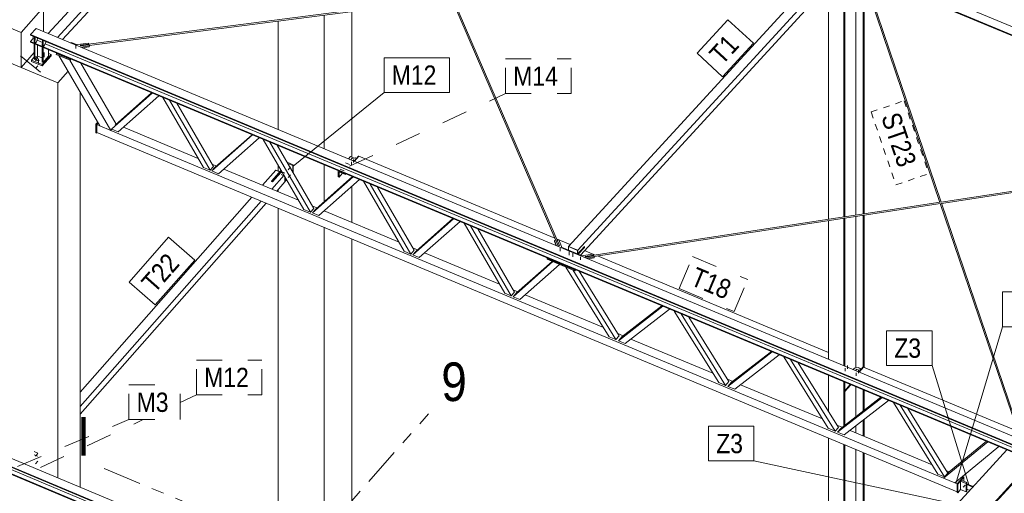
# Model space of a CAD drawing. Header units: millimetres. Extents: x -698 to 216, y -34 to 576.
# Tile 32 of 88: x -510 to -434, y 490 to 527. Entities that reach past the tile are written whole.
import ezdxf

# ---------------------------------------------------------------- set-up
doc = ezdxf.new("R2010")
doc.units = ezdxf.units.MM
for name, pattern in [('XKITLINE00', [0]), ('XKITLINE02', [4, 2, -2]), ('XKITLINE03', [6, 3, -1, 1, -1]), ('XKITLINE04', [3, 0.5, -0.5, 0.5, -0.5, 0.5, -0.5])]:
    doc.linetypes.add(name, pattern=pattern)
for name, color, linetype, lineweight in [('Element', 2, 'Continuous', 0), ('Spoina', 1, 'Continuous', 0), ('Znak elementu', 2, 'Continuous', 0), ('Śruba', 3, 'Continuous', 0)]:
    doc.layers.add(name, color=color, linetype=linetype, lineweight=lineweight)
doc.styles.add('ARIAL', font='ARIAL.TTF')

msp = doc.modelspace()

# ---------------------------------------------------------------- hatches: boundary and pattern name
at = {"layer": 'Śruba'}
for points in [[(-508.893, 523.9), (-508.9, 523.901), (-508.907, 523.902), (-508.914, 523.904), (-508.921, 523.906), (-508.927, 523.909), (-508.933, 523.912), (-508.939, 523.915), (-508.944, 523.919), (-508.948, 523.923), (-508.952, 523.927), (-508.955, 523.932), (-508.957, 523.937), (-508.959, 523.942), (-508.96, 523.947), (-508.961, 523.952), (-508.96, 523.957), (-508.959, 523.962), (-508.957, 523.967), (-508.955, 523.971), (-508.952, 523.976), (-508.948, 523.98), (-508.944, 523.984), (-508.939, 523.988), (-508.933, 523.992), (-508.927, 523.995), (-508.921, 523.997), (-508.914, 523.999), (-508.907, 524.001), (-508.9, 524.002), (-508.893, 524.003), (-508.886, 524.003), (-508.878, 524.003), (-508.871, 524.002), (-508.864, 524.001), (-508.857, 523.999), (-508.85, 523.997), (-508.844, 523.995), (-508.838, 523.992), (-508.833, 523.988), (-508.828, 523.984), (-508.823, 523.98), (-508.819, 523.976), (-508.816, 523.971), (-508.814, 523.967), (-508.812, 523.962), (-508.811, 523.957), (-508.811, 523.952), (-508.811, 523.947), (-508.812, 523.942), (-508.814, 523.937), (-508.816, 523.932), (-508.819, 523.927), (-508.823, 523.923), (-508.828, 523.919), (-508.833, 523.915), (-508.838, 523.912), (-508.844, 523.909), (-508.85, 523.906), (-508.857, 523.904), (-508.864, 523.902), (-508.871, 523.901), (-508.878, 523.9), (-508.886, 523.9)], [(-484.427, 516.169), (-484.438, 516.171), (-484.448, 516.175), (-484.457, 516.18), (-484.464, 516.186), (-484.47, 516.193), (-484.473, 516.2), (-484.474, 516.208), (-484.473, 516.216), (-484.47, 516.224), (-484.464, 516.23), (-484.457, 516.237), (-484.448, 516.242), (-484.438, 516.245), (-484.427, 516.248), (-484.416, 516.248), (-484.404, 516.248), (-484.393, 516.245), (-484.383, 516.242), (-484.375, 516.237), (-484.367, 516.23), (-484.362, 516.224), (-484.359, 516.216), (-484.357, 516.208), (-484.359, 516.2), (-484.362, 516.193), (-484.367, 516.186), (-484.375, 516.18), (-484.383, 516.175), (-484.393, 516.171), (-484.404, 516.169), (-484.416, 516.168)], [(-445.208, 499.787), (-445.219, 499.789), (-445.229, 499.793), (-445.238, 499.798), (-445.245, 499.804), (-445.251, 499.811), (-445.254, 499.818), (-445.255, 499.826), (-445.254, 499.834), (-445.251, 499.842), (-445.245, 499.849), (-445.238, 499.855), (-445.229, 499.86), (-445.219, 499.863), (-445.208, 499.866), (-445.197, 499.866), (-445.185, 499.866), (-445.174, 499.863), (-445.164, 499.86), (-445.155, 499.855), (-445.148, 499.849), (-445.143, 499.842), (-445.139, 499.834), (-445.138, 499.826), (-445.139, 499.818), (-445.143, 499.811), (-445.148, 499.804), (-445.155, 499.798), (-445.164, 499.793), (-445.174, 499.789), (-445.185, 499.787), (-445.197, 499.786)], [(-436.978, 490.849), (-436.971, 490.841), (-436.966, 490.832), (-436.962, 490.822), (-436.961, 490.813), (-436.961, 490.805), (-436.963, 490.798), (-436.967, 490.792), (-436.972, 490.787), (-436.979, 490.784), (-436.987, 490.783), (-436.996, 490.784), (-437.006, 490.786), (-437.016, 490.791), (-437.025, 490.796), (-437.034, 490.803), (-437.042, 490.811), (-437.049, 490.82), (-437.054, 490.829), (-437.058, 490.838), (-437.06, 490.847), (-437.06, 490.856), (-437.058, 490.863), (-437.054, 490.869), (-437.049, 490.873), (-437.042, 490.876), (-437.033, 490.878), (-437.024, 490.877), (-437.015, 490.874), (-437.005, 490.87), (-436.995, 490.865), (-436.986, 490.858)]]:
    msp.add_hatch(color=256, dxfattribs=at).paths.add_polyline_path(points, flags=17)

# ---------------------------------------------------------------- linework, layer by layer
at = {"layer": 'Element', "linetype": 'XKITLINE00', "lineweight": 0}
for p, q in [((-508.134, 526.053), (-490.465, 545.323)), ((-489.753, 545.026), (-507.422, 525.756)), ((-507.021, 525.588), (-489.766, 544.406)), ((-467.705, 509.508), (-446.927, 532.161)), ((-466.992, 509.211), (-446.214, 531.864)), ((-438.762, 512.945), (-445.122, 531.664)), ((-466.784, 508.833), (-446.228, 531.244)), ((-445.391, 511.932), (-445.391, 530.948)), ((-438.859, 512.93), (-445.071, 531.212)), ((-444.907, 531.439), (-411.93, 517.665)), ((-446.315, 511.791), (-446.315, 530.542)), ((-446.261, 511.799), (-446.261, 530.602)), ((-444.819, 530.772), (-412.156, 517.129)), ((-444.814, 512.02), (-444.814, 530.455)), ((-444.794, 530.699), (-412.234, 517.098)), ((-444.759, 512.028), (-444.759, 530.294)), ((-447.527, 511.606), (-447.527, 529.828)), ((-505.639, 525.135), (-476.814, 528.875)), ((-504.956, 525.122), (-476.802, 528.776)), ((-468.708, 509.978), (-476.809, 528.791)), ((-468.426, 509.566), (-476.711, 528.806)), ((-510.246, 526.137), (-508.517, 528.099)), ((-508.517, 526.213), (-508.517, 528.099)), ((-486.71, 517.104), (-486.71, 527.49)), ((-484.548, 516.438), (-484.548, 527.771)), ((-511.671, 526.732), (-510.246, 526.137)), ((-509.082, 526.449), (-509.514, 525.978)), ((-509.082, 526.449), (-432.339, 494.394)), ((-490.272, 518.592), (-490.272, 527.028)), ((-510.246, 523.417), (-510.246, 526.137)), ((-509.321, 525.657), (-509.526, 525.433)), ((-509.514, 525.978), (-509.515, 525.928)), ((-509.515, 525.928), (-432.772, 493.873)), ((-509.514, 525.978), (-432.771, 493.922)), ((-509.316, 525.846), (-509.321, 525.657)), ((-509.321, 525.657), (-509.218, 525.614)), ((-509.224, 525.313), (-509.214, 525.803)), ((-509.157, 525.779), (-509.167, 525.289)), ((-509.051, 525.417), (-508.962, 525.635)), ((-508.962, 525.635), (-508.96, 525.697)), ((-508.597, 525.051), (-508.587, 525.541)), ((-509.526, 525.433), (-509.527, 525.383)), ((-509.527, 525.383), (-432.784, 493.328)), ((-509.526, 525.433), (-432.783, 493.377)), ((-509.228, 524.095), (-509.228, 525.258)), ((-509.224, 525.313), (-509.167, 525.289)), ((-509.171, 524.071), (-509.171, 525.234)), ((-509.167, 525.289), (-509.051, 525.417)), ((-509.006, 525.525), (-508.591, 525.352)), ((-508.965, 524.304), (-508.965, 525.149)), ((-508.601, 523.833), (-508.601, 524.996)), ((-508.597, 525.051), (-508.54, 525.028)), ((-508.544, 523.809), (-508.544, 524.972)), ((-508.53, 525.517), (-508.54, 525.028)), ((-508.54, 525.028), (-508.424, 525.155)), ((-508.424, 525.155), (-508.335, 525.373)), ((-508.379, 525.263), (-432.777, 493.684)), ((-508.335, 525.373), (-508.333, 525.435)), ((-508.111, 524.299), (-508.111, 524.792)), ((-506.337, 525.354), (-506.427, 525.34)), ((-505.953, 525.194), (-506.337, 525.354)), ((-506.047, 525.182), (-505.017, 525.315)), ((-504.991, 525.233), (-505.643, 525.149)), ((-505.643, 525.149), (-505.622, 525.083)), ((-505.637, 525.129), (-505.632, 525.121)), ((-505.632, 525.121), (-505.629, 525.103)), ((-505.622, 525.083), (-504.97, 525.168)), ((-504.944, 525.086), (-505.61, 524.999)), ((-505.498, 524.952), (-504.946, 525.024)), ((-505.017, 525.315), (-504.991, 525.233)), ((-504.991, 525.219), (-504.991, 525.233)), ((-504.97, 525.168), (-504.944, 525.086)), ((-504.946, 525.024), (-504.944, 525.086)), ((-511.671, 524.012), (-510.246, 523.417)), ((-511.671, 524.012), (-507.397, 522.227)), ((-510.246, 523.417), (-509.228, 524.573)), ((-509.228, 524.205), (-509.428, 523.977)), ((-509.228, 524.095), (-509.171, 524.071)), ((-509.171, 524.071), (-508.965, 524.304)), ((-508.965, 524.304), (-508.601, 524.151)), ((-508.602, 523.632), (-507.91, 524.417)), ((-507.91, 524.32), (-508.602, 523.535)), ((-508.544, 523.809), (-508.111, 524.299)), ((-508.111, 524.501), (-507.91, 524.417)), ((-507.91, 524.417), (-507.91, 524.32)), ((-507.508, 524.507), (-507.509, 524.433)), ((-507.509, 524.433), (-506.441, 523.987)), ((-507.486, 524.531), (-507.508, 524.507)), ((-507.508, 524.507), (-506.439, 524.061)), ((-504.128, 518.872), (-507.309, 524.349)), ((-506.441, 523.987), (-506.369, 524.064)), ((-506.441, 523.987), (-506.439, 524.061)), ((-506.439, 524.061), (-506.418, 524.085)), ((-509.428, 523.977), (-509.428, 523.88)), ((-509.428, 523.977), (-508.602, 523.632)), ((-509.428, 523.88), (-508.602, 523.535)), ((-508.602, 523.535), (-508.602, 523.632)), ((-508.601, 523.833), (-508.544, 523.809)), ((-503.278, 518.517), (-506.459, 523.994)), ((-502.849, 519.014), (-505.595, 523.741)), ((-507.397, 522.227), (-506.601, 523.13)), ((-507.397, 491.521), (-507.397, 522.227)), ((-505.667, 490.799), (-505.667, 521.523)), ((-503.203, 518.636), (-500.054, 521.426)), ((-502.944, 518.93), (-500.104, 521.447)), ((-499.544, 521.213), (-502.705, 518.412)), ((-496.072, 515.641), (-499.233, 521.083)), ((-495.562, 515.428), (-498.723, 520.87)), ((-498.155, 520.633), (-495.302, 515.723)), ((-504.437, 518.999), (-504.295, 519.16)), ((-504.395, 518.981), (-504.437, 518.999)), ((-504.437, 518.334), (-504.437, 518.999)), ((-504.395, 518.981), (-504.272, 519.12)), ((-504.395, 518.316), (-504.395, 518.981)), ((-504.373, 518.975), (-504.261, 519.102)), ((-504.373, 518.371), (-504.373, 518.975)), ((-504.373, 518.975), (-504.128, 518.873)), ((-503.278, 518.517), (-504.128, 518.872)), ((-502.293, 518.777), (-496.484, 516.351)), ((-504.437, 518.334), (-504.395, 518.316)), ((-504.395, 518.316), (-504.354, 518.362)), ((-504.373, 518.371), (-437.514, 490.443)), ((-503.191, 518.615), (-503.278, 518.517)), ((-503.278, 518.518), (-438.578, 491.492)), ((-502.705, 518.412), (-503.191, 518.615)), ((-495.416, 515.367), (-492.255, 518.169)), ((-495.156, 515.662), (-492.304, 518.189)), ((-491.745, 517.956), (-494.906, 515.154)), ((-488.272, 512.384), (-491.433, 517.825)), ((-487.762, 512.171), (-490.923, 517.612)), ((-490.355, 517.375), (-487.503, 512.465)), ((-490.272, 517.232), (-490.272, 517.34)), ((-484.809, 516.31), (-484.656, 516.483)), ((-484.656, 516.483), (-484.368, 516.362)), ((-484.551, 516.332), (-484.264, 516.38)), ((-484.382, 516.132), (-484.037, 516.523)), ((-484.353, 516.12), (-484.008, 516.511)), ((-484.008, 516.511), (-484.353, 516.12)), ((-484.264, 516.38), (-484.19, 516.349)), ((-484.037, 516.523), (-484.008, 516.511)), ((-484.008, 516.511), (-468.783, 510.151)), ((-438.768, 512.944), (-412.538, 516.951)), ((-438.729, 512.849), (-413.166, 516.754)), ((-495.562, 515.428), (-496.072, 515.641)), ((-495.302, 515.723), (-495.562, 515.428)), ((-495.416, 515.367), (-495.156, 515.662)), ((-495.406, 515.9), (-495.053, 515.753)), ((-490.272, 515.37), (-490.272, 515.826)), ((-489.585, 516.05), (-489.096, 515.846)), ((-489.14, 515.797), (-489.534, 515.961)), ((-489.096, 515.846), (-489.14, 515.797)), ((-489.14, 515.282), (-489.14, 515.797)), ((-489.096, 515.208), (-489.096, 515.846)), ((-486.71, 512.977), (-486.71, 515.852)), ((-484.634, 516.237), (-484.551, 516.332)), ((-494.906, 515.154), (-495.416, 515.367)), ((-494.494, 515.519), (-488.684, 513.093)), ((-491.487, 514.264), (-490.465, 515.424)), ((-490.792, 514.584), (-490.044, 515.434)), ((-490.775, 513.966), (-489.82, 515.049)), ((-490.012, 515.359), (-490.721, 514.555)), ((-490.721, 514.524), (-490.073, 515.26)), ((-490.447, 515.443), (-490.465, 515.424)), ((-490.465, 515.424), (-490.163, 515.298)), ((-490.465, 515.424), (-490.163, 515.298)), ((-490.146, 515.318), (-490.447, 515.443)), ((-490.055, 515.28), (-490.073, 515.26)), ((-490.073, 515.26), (-489.902, 515.189)), ((-490.073, 515.26), (-489.902, 515.189)), ((-489.922, 515.224), (-490.055, 515.28)), ((-490.012, 515.262), (-490.012, 515.379)), ((-489.941, 515.232), (-489.941, 515.256)), ((-489.752, 514.522), (-489.752, 514.931)), ((-489.752, 514.522), (-489.752, 514.931)), ((-489.735, 514.901), (-489.735, 514.541)), ((-487.616, 512.109), (-484.455, 514.911)), ((-487.357, 512.404), (-484.505, 514.931)), ((-485.607, 515.392), (-485.607, 514.921)), ((-485.607, 514.921), (-485.536, 514.891)), ((-485.536, 514.891), (-485.536, 515.314)), ((-485.536, 515.314), (-485.037, 515.106)), ((-485.536, 514.891), (-485.263, 515.2)), ((-485.037, 515.106), (-485.037, 515.154)), ((-485.037, 515.106), (-485.006, 515.141)), ((-484.548, 514.893), (-484.548, 514.95)), ((-490.721, 514.555), (-490.792, 514.584)), ((-490.792, 514.554), (-490.792, 514.584)), ((-490.792, 514.554), (-490.721, 514.524)), ((-490.721, 514.555), (-490.721, 514.524)), ((-490.385, 513.803), (-489.752, 514.522)), ((-489.735, 514.541), (-489.752, 514.522)), ((-489.735, 514.566), (-489.638, 514.675)), ((-489.638, 514.675), (-489.638, 514.735)), ((-489.638, 514.675), (-489.592, 514.656)), ((-483.945, 514.698), (-487.106, 511.896)), ((-484.548, 511.365), (-484.548, 514.163)), ((-480.473, 509.126), (-483.634, 514.568)), ((-479.963, 508.913), (-483.124, 514.355)), ((-482.556, 514.117), (-479.704, 509.207)), ((-505.667, 498.178), (-492.309, 513.331)), ((-490.272, 513.756), (-490.272, 513.932)), ((-505.667, 497.072), (-491.597, 513.034)), ((-505.667, 496.468), (-491.207, 512.871)), ((-487.606, 512.642), (-487.254, 512.495)), ((-466.417, 508.72), (-438.833, 512.934)), ((-465.735, 508.723), (-438.827, 512.834)), ((-432.896, 495.381), (-438.831, 512.848)), ((-432.65, 494.958), (-438.735, 512.865)), ((-490.272, 484.368), (-490.272, 512.48)), ((-487.762, 512.171), (-488.272, 512.384)), ((-487.503, 512.465), (-487.762, 512.171)), ((-487.616, 512.109), (-487.357, 512.404)), ((-487.106, 511.896), (-487.616, 512.109)), ((-486.694, 512.262), (-480.885, 509.835)), ((-445.391, 500.06), (-445.391, 511.831)), ((-444.814, 500.14), (-444.814, 511.919)), ((-444.759, 500.117), (-444.759, 511.927)), ((-479.817, 508.852), (-476.656, 511.653)), ((-479.558, 509.146), (-476.706, 511.674)), ((-476.146, 511.44), (-479.307, 508.639)), ((-472.674, 505.868), (-475.835, 511.31)), ((-472.164, 505.655), (-475.325, 511.097)), ((-447.527, 500.737), (-447.527, 511.504)), ((-446.315, 500.231), (-446.315, 511.689)), ((-446.261, 500.209), (-446.261, 511.698)), ((-486.71, 482.88), (-486.71, 510.993)), ((-474.757, 510.86), (-471.905, 505.949)), ((-484.548, 484.209), (-484.548, 510.09)), ((-468.816, 509.897), (-468.815, 509.959)), ((-468.676, 509.572), (-468.816, 509.897)), ((-468.815, 509.959), (-468.695, 509.981)), ((-468.642, 509.557), (-468.815, 509.959)), ((-468.695, 509.981), (-468.509, 509.55)), ((-468.655, 510.098), (-467.577, 509.648)), ((-468.599, 509.998), (-468.479, 510.02)), ((-468.599, 509.968), (-468.599, 509.998)), ((-468.413, 509.568), (-468.599, 509.998)), ((-468.509, 509.55), (-468.413, 509.568)), ((-468.481, 509.556), (-468.462, 509.565)), ((-468.479, 510.02), (-468.2, 509.373)), ((-468.462, 509.565), (-468.442, 509.563)), ((-467.728, 509.227), (-467.722, 509.49)), ((-467.722, 509.49), (-467.705, 509.508)), ((-467.722, 509.49), (-467.009, 509.192)), ((-466.992, 509.211), (-467.705, 509.508)), ((-467.705, 509.508), (-466.992, 509.211)), ((-466.48, 509.504), (-466.998, 508.938)), ((-466.494, 509.487), (-466.496, 509.435)), ((-466.481, 509.429), (-466.48, 509.504)), ((-479.963, 508.913), (-480.473, 509.126)), ((-479.704, 509.207), (-479.963, 508.913)), ((-479.817, 508.852), (-479.558, 509.146)), ((-479.307, 508.639), (-479.817, 508.852)), ((-479.807, 509.385), (-479.454, 509.237)), ((-478.895, 509.004), (-473.086, 506.577)), ((-468.197, 509.423), (-468.22, 509.419)), ((-466.664, 508.783), (-468.197, 509.423)), ((-467.015, 508.929), (-467.009, 509.192)), ((-467.009, 509.192), (-466.992, 509.211)), ((-467.009, 508.927), (-466.998, 508.938)), ((-466.998, 508.938), (-466.992, 509.211)), ((-466.998, 508.938), (-466.992, 509.211)), ((-466.496, 509.435), (-466.975, 508.912)), ((-466.961, 508.907), (-466.481, 509.429)), ((-466.754, 508.769), (-465.805, 508.914)), ((-466.496, 509.435), (-466.481, 509.429)), ((-466.463, 509.183), (-465.816, 508.912)), ((-465.775, 508.832), (-466.422, 508.733)), ((-466.422, 508.733), (-466.398, 508.668)), ((-466.415, 508.714), (-466.41, 508.706)), ((-466.41, 508.706), (-466.405, 508.688)), ((-466.398, 508.668), (-465.751, 508.767)), ((-465.805, 508.914), (-465.775, 508.832)), ((-465.802, 508.907), (-465.639, 508.838)), ((-465.775, 508.818), (-465.775, 508.832)), ((-465.751, 508.767), (-465.721, 508.686)), ((-465.462, 508.764), (-447.527, 501.273)), ((-472.018, 505.594), (-468.939, 508.322)), ((-471.758, 505.888), (-468.989, 508.343)), ((-468.429, 508.109), (-471.508, 505.381)), ((-469.368, 508.576), (-469.369, 508.502)), ((-469.369, 508.502), (-467.232, 507.609)), ((-469.346, 508.6), (-469.368, 508.576)), ((-469.368, 508.576), (-467.23, 507.683)), ((-465.721, 508.686), (-466.332, 508.592)), ((-466.224, 508.547), (-465.723, 508.624)), ((-465.723, 508.624), (-465.721, 508.686)), ((-464.556, 502.477), (-467.915, 507.894)), ((-464.032, 502.258), (-467.391, 507.675)), ((-467.232, 507.609), (-467.161, 507.687)), ((-467.232, 507.609), (-467.23, 507.683)), ((-467.23, 507.683), (-467.209, 507.707)), ((-466.885, 507.571), (-463.773, 502.553)), ((-472.164, 505.655), (-472.674, 505.868)), ((-471.905, 505.949), (-472.164, 505.655)), ((-472.018, 505.594), (-471.758, 505.888)), ((-472.008, 506.127), (-471.655, 505.98)), ((-471.096, 505.746), (-465.006, 503.202)), ((-471.508, 505.381), (-472.018, 505.594)), ((-463.581, 502.472), (-460.469, 504.891)), ((-463.84, 502.178), (-460.391, 504.859)), ((-459.867, 504.64), (-463.316, 501.959)), ((-456.046, 498.922), (-459.495, 504.485)), ((-455.521, 498.703), (-458.971, 504.266)), ((-458.374, 504.017), (-455.262, 498.998)), ((-463.885, 502.734), (-463.468, 502.56)), ((-464.032, 502.258), (-464.556, 502.477)), ((-463.773, 502.553), (-464.032, 502.258)), ((-463.84, 502.178), (-463.581, 502.472)), ((-463.316, 501.959), (-463.84, 502.178)), ((-462.866, 502.309), (-456.495, 499.647)), ((-532.211, 501.184), (-455.468, 469.129)), ((-532.21, 501.234), (-455.467, 469.178)), ((-531.778, 501.705), (-455.035, 469.649)), ((-455.33, 498.623), (-451.881, 501.304)), ((-455.07, 498.918), (-451.958, 501.337)), ((-451.356, 501.085), (-454.805, 498.404)), ((-532.222, 500.689), (-455.479, 468.633)), ((-531.075, 500.519), (-455.473, 468.94)), ((-447.535, 495.368), (-450.984, 500.93)), ((-447.011, 495.149), (-450.46, 500.711)), ((-449.864, 500.462), (-446.752, 495.443)), ((-531.24, 500.228), (-455.48, 468.583)), ((-445.597, 499.931), (-445.499, 500.042)), ((-445.499, 500.042), (-445.213, 500.09)), ((-445.415, 499.855), (-445.332, 499.95)), ((-445.332, 499.95), (-445.045, 499.998)), ((-445.213, 500.09), (-444.957, 499.983)), ((-445.163, 499.75), (-444.818, 500.141)), ((-445.134, 499.738), (-444.789, 500.129)), ((-444.789, 500.129), (-445.134, 499.738)), ((-445.045, 499.998), (-444.971, 499.967)), ((-444.818, 500.141), (-444.789, 500.129)), ((-444.789, 500.129), (-432.971, 495.193)), ((-455.521, 498.703), (-456.046, 498.922)), ((-455.262, 498.998), (-455.521, 498.703)), ((-455.375, 499.179), (-454.958, 499.005)), ((-455.33, 498.623), (-455.07, 498.918)), ((-447.527, 496.692), (-447.527, 499.485)), ((-446.315, 495.553), (-446.315, 498.98)), ((-446.261, 495.596), (-446.261, 498.957)), ((-446.261, 498.282), (-445.826, 498.775)), ((-445.787, 498.759), (-446.261, 498.222)), ((-454.805, 498.404), (-455.33, 498.623)), ((-454.356, 498.754), (-447.985, 496.093)), ((-446.261, 498.222), (-446.261, 498.282)), ((-445.391, 496.271), (-445.391, 498.593)), ((-444.814, 496.72), (-444.814, 498.352)), ((-444.759, 496.763), (-444.759, 498.33)), ((-446.819, 495.069), (-443.37, 497.749)), ((-446.56, 495.363), (-443.448, 497.782)), ((-442.846, 497.53), (-446.295, 494.85)), ((-439.025, 491.813), (-442.474, 497.375)), ((-438.501, 491.594), (-441.95, 497.156)), ((-441.354, 496.907), (-438.242, 491.888)), ((-444.814, 494.768), (-444.814, 496.001)), ((-444.759, 494.745), (-444.759, 496.043)), ((-447.011, 495.149), (-447.535, 495.368)), ((-446.752, 495.443), (-447.011, 495.149)), ((-446.864, 495.624), (-446.447, 495.45)), ((-446.819, 495.069), (-446.56, 495.363)), ((-446.295, 494.85), (-446.819, 495.069)), ((-445.846, 495.199), (-439.475, 492.538)), ((-445.391, 495.009), (-445.391, 495.552)), ((-447.527, 478.566), (-447.527, 494.626)), ((-435.146, 494.314), (-438.578, 491.492)), ((-438.146, 491.982), (-435.254, 494.359)), ((-435.146, 494.314), (-434.282, 493.953)), ((-435.146, 494.314), (-435.146, 494.314)), ((-455.519, 469.852), (-433.654, 493.691)), ((-446.315, 479.886), (-446.315, 494.12)), ((-446.261, 479.946), (-446.261, 494.097)), ((-445.391, 480.894), (-445.391, 493.734)), ((-444.814, 481.523), (-444.814, 493.493)), ((-444.759, 481.583), (-444.759, 493.47)), ((-434.282, 493.953), (-437.715, 491.131)), ((-434.282, 493.953), (-434.282, 493.953)), ((-453.091, 469.492), (-431.659, 492.858)), ((-452.993, 469.501), (-431.595, 492.831)), ((-438.578, 491.492), (-438.146, 491.982)), ((-438.242, 491.888), (-438.501, 491.594)), ((-438.354, 492.07), (-438.145, 491.982)), ((-438.501, 491.594), (-439.025, 491.813)), ((-437.715, 491.131), (-438.578, 491.492)), ((-437.714, 491.131), (-437.512, 491.047)), ((-437.514, 491.045), (-437.039, 491.584)), ((-437.471, 491.027), (-436.996, 491.566)), ((-437.208, 491.326), (-437.26, 491.267)), ((-437.26, 490.602), (-437.26, 491.267)), ((-437.26, 491.267), (-436.832, 491.088)), ((-436.78, 491.147), (-437.208, 491.326)), ((-437.173, 491.576), (-437.08, 491.537)), ((-436.996, 491.566), (-437.039, 491.584)), ((-436.996, 491.237), (-436.996, 491.566)), ((-436.78, 491.147), (-436.832, 491.088)), ((-436.78, 490.482), (-436.78, 491.147)), ((-437.471, 491.027), (-437.514, 491.045)), ((-437.514, 490.38), (-437.514, 491.045)), ((-437.514, 490.38), (-437.471, 490.362)), ((-437.471, 490.362), (-437.471, 491.027)), ((-437.471, 490.362), (-437.26, 490.602)), ((-436.832, 490.424), (-437.26, 490.602)), ((-436.832, 491.088), (-436.832, 490.424)), ((-436.78, 490.482), (-436.832, 490.424)), ((-436.78, 491.054), (-436.268, 490.84)), ((-436.78, 491.016), (-436.293, 490.813)), ((-436.78, 490.996), (-436.307, 490.798)), ((-436.78, 490.633), (-436.547, 490.536))]:
    msp.add_line(p, q, dxfattribs=at)
at = {"layer": 'Spoina', "linetype": 'XKITLINE03', "lineweight": 0}
for p, q in [((-499.107, 473.223), (-478.6, 496.486)), ((-503.784, 492.244), (-465.702, 476.337))]:
    msp.add_line(p, q, dxfattribs=at)
at = {"layer": 'Znak elementu', "linetype": 'XKITLINE02', "lineweight": 0}
for p, q in [((-508.746, 523.057), (-515.817, 528.778)), ((-472.608, 524.087), (-467.516, 524.087)), ((-472.608, 521.387), (-472.608, 524.087)), ((-467.516, 521.387), (-467.516, 524.087)), ((-484.732, 515.737), (-472.608, 521.387)), ((-472.608, 521.387), (-467.516, 521.387)), ((-459.123, 506.225), (-458.082, 508.716)), ((-458.082, 508.716), (-453.794, 506.925)), ((-454.835, 504.434), (-453.794, 506.925)), ((-459.123, 506.225), (-454.835, 504.434)), ((-496.622, 500.671), (-491.53, 500.671)), ((-496.622, 497.971), (-496.622, 500.671)), ((-491.53, 497.971), (-491.53, 500.671)), ((-501.865, 498.742), (-497.886, 498.742)), ((-501.865, 496.042), (-501.865, 498.742)), ((-497.886, 496.042), (-497.886, 498.742)), ((-497.886, 497.382), (-496.622, 497.971)), ((-496.622, 497.971), (-491.53, 497.971)), ((-510.525, 492.392), (-501.865, 496.042)), ((-508.746, 492.321), (-500.762, 496.042)), ((-501.865, 496.042), (-497.886, 496.042))]:
    msp.add_line(p, q, dxfattribs=at)
at = {"layer": 'Znak elementu', "linetype": 'XKITLINE00', "lineweight": 0}
for p, q in [((-457.733, 524.522), (-455.344, 527.127)), ((-453.354, 525.302), (-455.344, 527.127)), ((-455.743, 522.697), (-453.354, 525.302)), ((-482.05, 524.169), (-476.958, 524.169)), ((-482.05, 521.469), (-482.05, 524.169)), ((-476.958, 521.469), (-476.958, 524.169)), ((-455.743, 522.697), (-457.733, 524.522)), ((-489.121, 515.748), (-482.05, 521.469)), ((-482.05, 521.469), (-476.958, 521.469)), ((-501.854, 506.738), (-498.781, 510.224)), ((-496.756, 508.439), (-498.781, 510.224)), ((-499.828, 504.953), (-496.756, 508.439)), ((-499.828, 504.953), (-501.854, 506.738)), ((-433.989, 505.964), (-429.229, 505.964)), ((-433.989, 503.264), (-433.989, 505.964)), ((-443.006, 502.951), (-439.472, 502.951)), ((-443.006, 500.251), (-443.006, 502.951)), ((-439.472, 500.251), (-439.472, 502.951)), ((-437.612, 491.09), (-433.989, 503.264)), ((-433.989, 503.264), (-429.229, 503.264)), ((-443.006, 500.251), (-439.472, 500.251)), ((-436.625, 490.975), (-439.472, 500.251)), ((-456.84, 495.535), (-453.306, 495.535)), ((-456.84, 492.835), (-456.84, 495.535)), ((-453.306, 492.835), (-453.306, 495.535)), ((-456.84, 492.835), (-453.306, 492.835)), ((-428.19, 487.456), (-453.306, 492.835))]:
    msp.add_line(p, q, dxfattribs=at)
at = {"layer": 'Znak elementu', "linetype": 'XKITLINE04', "lineweight": 0}
for p, q in [((-444.203, 519.954), (-441.647, 520.822)), ((-441.647, 520.822), (-439.722, 515.159)), ((-444.203, 519.954), (-442.279, 514.29)), ((-442.279, 514.29), (-439.722, 515.159))]:
    msp.add_line(p, q, dxfattribs=at)
at = {"layer": 'Śruba', "linetype": 'XKITLINE02', "lineweight": 0}
for p, q in [((-505.998, 525.124), (-506.004, 524.876)), ((-509.237, 524.052), (-508.952, 523.933)), ((-509.231, 524.3), (-508.946, 524.181)), ((-509.125, 523.941), (-508.935, 524.157)), ((-508.453, 524.218), (-508.453, 524.569)), ((-509.125, 523.337), (-508.935, 523.552)), ((-489.308, 515.685), (-489.498, 515.47)), ((-485.037, 515.998), (-484.723, 515.867)), ((-484.589, 516.072), (-484.589, 515.831)), ((-490.047, 515.33), (-489.762, 515.21)), ((-490.047, 515.088), (-489.762, 514.969)), ((-489.308, 515.081), (-489.498, 514.865)), ((-485.469, 515.507), (-485.156, 515.376)), ((-468.356, 509.373), (-468.361, 509.125)), ((-467.668, 508.823), (-467.662, 509.102)), ((-467.384, 508.704), (-467.377, 508.983)), ((-466.773, 508.701), (-466.779, 508.453)), ((-446.225, 500.048), (-446.225, 499.806)), ((-446.052, 500.244), (-446.052, 500.002)), ((-445.37, 499.691), (-445.37, 499.449)), ((-509.241, 493.556), (-508.956, 493.437)), ((-509.125, 493.205), (-508.935, 493.421)), ((-509.241, 493.314), (-508.956, 493.195)), ((-509.125, 492.601), (-508.935, 492.817))]:
    msp.add_line(p, q, dxfattribs=at)
at = {"layer": 'Śruba', "linetype": 'XKITLINE00', "lineweight": 0}
for p, q in [((-508.886, 523.728), (-508.886, 524.079)), ((-484.416, 516.269), (-484.416, 516.027)), ((-445.197, 499.887), (-445.197, 499.645)), ((-437.053, 490.781), (-436.902, 490.953))]:
    msp.add_line(p, q, dxfattribs=at)

# ---------------------------------------------------------------- texts
at = {"layer": 'Spoina', "style": 'ARIAL', "width": 0.85}
for s, p in [('9', (-477.6, 497.486)), ('I', (-505.896, 493.244))]:
    msp.add_text(s, height=3, dxfattribs=at).set_placement(p)
at = {"layer": 'Znak elementu', "style": 'ARIAL', "width": 0.85}
for s, rotation, p in [('T1', 47.46955, (-455.78, 523.545)), ('ST23', -71.23584, (-443.442, 519.579)), ('T22', 48.60401, (-499.882, 505.8)), ('T18', -22.67194, (-458.338, 506.547))]:
    msp.add_text(s, height=1.5, rotation=rotation, dxfattribs=at).set_placement(p)
for s, p in [('M12', (-481.45, 522.069)), ('M14', (-472.008, 521.987)), ('Z3', (-442.406, 500.851)), ('M12', (-496.022, 498.571)), ('M3', (-501.265, 496.642)), ('Z3', (-456.24, 493.435))]:
    msp.add_text(s, height=1.5, dxfattribs=at).set_placement(p)

doc.saveas('drawing.dxf')
